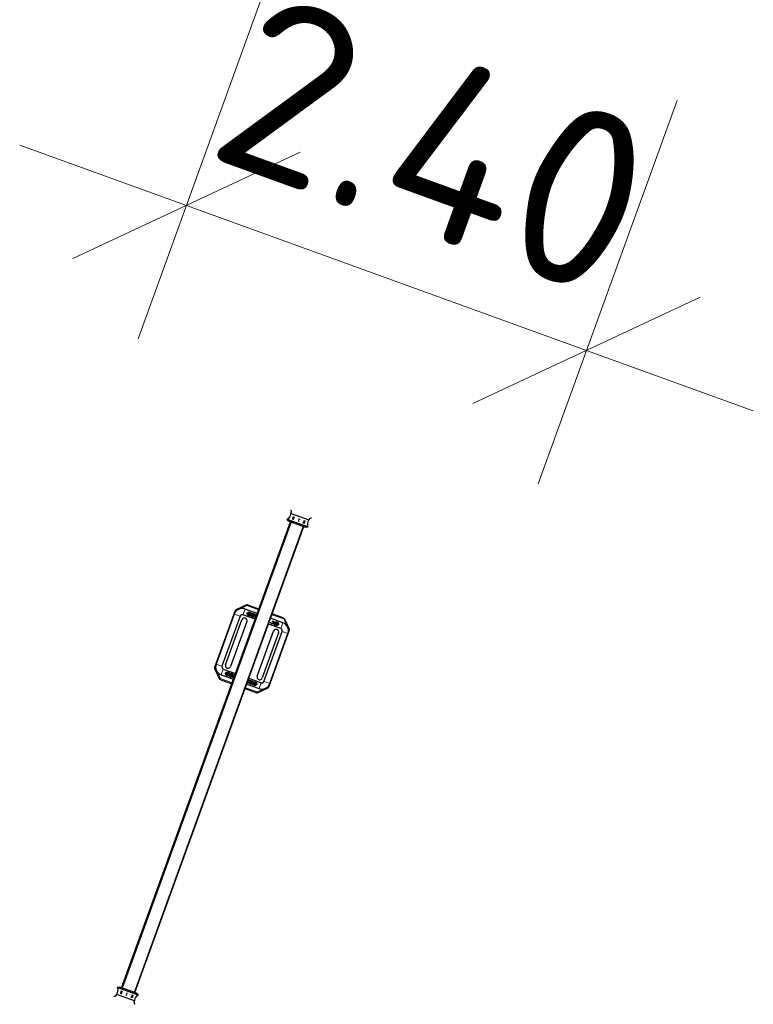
# Model space of a CAD drawing. Header units: millimetres. Extents: x 0 to 6535399, y 0 to 6021678.
# Tile 6 of 59: x 6532881.13 to 6532885.26, y 6021285.09 to 6021290.64. Entities that reach past the tile are written whole.
import ezdxf

# ---------------------------------------------------------------- set-up
doc = ezdxf.new("R2010")
doc.units = ezdxf.units.MM
doc.header["$PDMODE"] = 34
doc.header["$PDSIZE"] = 1
for name, color, linetype, lineweight in [('PZT_plac zabaw', 7, 'Continuous', 15), ('Widoczne (ISO)', 7, 'Continuous', 25), ('Widoczne wąskie (ISO)', 7, 'Continuous', 15)]:
    doc.layers.add(name, color=color, linetype=linetype, lineweight=lineweight)
doc.layers.add('wymiary', color=7, linetype='Continuous', lineweight=5, true_color=0x666666)
doc.styles.add('ISO', font='isocpeur.ttf')
doc.dimstyles.new('Ł_G 1-500', dxfattribs={"dimscale": 0.1, "dimtxt": 10, "dimasz": 10, "dimexe": 8, "dimexo": 1, "dimgap": 3, "dimtad": 1, "dimrnd": 0.01, "dimzin": 1, "dimdsep": 46, "dimtxsty": 'ISO', "dimblk": 'OBLIQUE', "dimcen": 10, "dimdle": 8, "dimclrd": 256, "dimclre": 256, "dimclrt": 256, "dimazin": 0, "dimtfac": 1, "dimtix": 1, "dimtmove": 1, "dimatfit": 2, "dimfxl": 15, "dimfxlon": 1, "dimlwd": 5, "dimlwe": 5, "dimarcsym": 2})

# ---------------------------------------------------------------- blocks, each defined once
blk = doc.blocks.new('_Oblique')
at = {"color": 0, "linetype": 'ByBlock', "lineweight": -2}
blk.add_line((-0.5, -0.5), (0.5, 0.5), dxfattribs=at)
blk = doc.blocks.new('*D163')
at = {"layer": 'Defpoints', "color": 0, "transparency": 16777216}
for p in [(6532882.657, 6021291.2161), (6532884.9134, 6021290.3982), (6532884.3245, 6021288.7736)]:
    blk.add_point(p, dxfattribs=at)
at = {"layer": 'wymiary', "lineweight": 5, "transparency": 16777216}
for p, q in [((6532882.5793, 6021291.0017), (6532881.7955, 6021288.8394)), ((6532884.8357, 6021290.1838), (6532884.0519, 6021288.0215)), ((6532882.0682, 6021289.5915), (6532881.128, 6021289.9322)), ((6532882.0682, 6021289.5915), (6532884.3245, 6021288.7736)), ((6532884.3245, 6021288.7736), (6532885.2646, 6021288.4328))]:
    blk.add_line(p, q, dxfattribs=at)
for p, rotation in [((6532882.0682, 6021289.5915), 340.075722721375), ((6532884.3245, 6021288.7736), 160.0757227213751)]:
    blk.add_blockref('_Oblique', p, dxfattribs=dict(at, rotation=rotation))
at = {"layer": 'wymiary', "transparency": 16777216, "insert": (6532883.4689, 6021289.9346), "char_height": 1, "attachment_point": 5, "rotation": 340.0757, "style": 'ISO'}
blk.add_mtext('2.40', dxfattribs=at)
blk = doc.blocks.new('hu stawka podwójna')
at = {"layer": 'Widoczne (ISO)'}
for p, q in [((749.5, 3761), (702.5, 3714)), ((1096.9, 3762.5), (753.1, 3762.5)), ((1075, 3761), (775, 3761)), ((1075, 3726), (775, 3726)), ((1147.5, 3714), (1100.5, 3761)), ((701, 3710.4), (701, 3640)), ((727.5, 3713.5), (727.5, 3640)), ((735, 3677.9), (735, 3684.1)), ((741, 3678.1), (741, 3684.1)), ((742, 3680.2), (742, 3678.9)), ((742, 3672.7), (742, 3678.9)), ((742, 3672.7), (742, 3660.1)), ((748, 3678.9), (748, 3680.2)), ((748, 3672.7), (748, 3678.9)), ((748, 3660.1), (748, 3672.7)), ((749, 3684.1), (749, 3678.1)), ((755, 3684.1), (755, 3677.9)), ((762.5, 3713.5), (762.5, 3640)), ((790, 3710), (1060, 3710)), ((1060, 3680), (790, 3680)), ((1087.5, 3640), (1087.5, 3713.5)), ((1095, 3677.9), (1095, 3684.1)), ((1101, 3678.1), (1101, 3684.1)), ((1102, 3680.2), (1102, 3678.9)), ((1102, 3672.7), (1102, 3678.9)), ((1102, 3672.7), (1102, 3660.1)), ((1108, 3678.9), (1108, 3680.2)), ((1108, 3672.7), (1108, 3678.9)), ((1108, 3660.1), (1108, 3672.7)), ((1109, 3684.1), (1109, 3678.1)), ((1115, 3684.1), (1115, 3677.9)), ((1122.5, 3640), (1122.5, 3713.5)), ((1149, 3640), (1149, 3710.4)), ((116, 3661.9), (115.3, 3663.7)), ((132.8, 3547), (132.8, 3653)), ((161.2, 3655.3), (164.7, 3656.4)), ((165.6, 3656.7), (165.2, 3660.1)), ((171.8, 3649.9), (171.8, 3550.1)), ((174, 3649.9), (171.8, 3649.9)), ((172.2, 3663.8), (176, 3654.1)), ((176.8, 3649.9), (174, 3649.9)), ((176.8, 3550.1), (176.8, 3649.9)), ((2973.2, 3640), (176.8, 3640)), ((1095, 3656.4), (1095, 3662.5)), ((1095, 3640), (1095, 3641)), ((1101, 3656.5), (1101, 3662.5)), ((1101, 3640), (1101, 3641)), ((1102, 3658.7), (1102, 3657.3)), ((1102, 3651.2), (1102, 3657.3)), ((1102, 3651.2), (1102, 3640)), ((1108, 3657.3), (1108, 3658.7)), ((1108, 3651.2), (1108, 3657.3)), ((1108, 3640), (1108, 3651.2)), ((1109, 3662.5), (1109, 3656.5)), ((1109, 3641), (1109, 3640)), ((1115, 3662.5), (1115, 3656.4)), ((1115, 3641), (1115, 3640)), ((2973.2, 3649.9), (2973.2, 3550.1)), ((2976, 3649.9), (2973.2, 3649.9)), ((2974, 3654.1), (2977.8, 3663.8)), ((2978.2, 3649.9), (2976, 3649.9)), ((2978.2, 3550.1), (2978.2, 3649.9)), ((2984.4, 3656.7), (2984.8, 3660.1)), ((2985.3, 3656.4), (2988.8, 3655.3)), ((3017.2, 3653), (3017.2, 3547)), ((3034.7, 3663.7), (3034, 3661.9)), ((2973.2, 3560), (176.8, 3560)), ((701, 3560), (701, 3489.6)), ((727.5, 3560), (727.5, 3486.5)), ((735, 3559), (735, 3560)), ((741, 3559), (741, 3560)), ((742, 3560), (742, 3548.8)), ((748, 3548.8), (748, 3560)), ((749, 3560), (749, 3559)), ((755, 3560), (755, 3559)), ((762.5, 3560), (762.5, 3486.5)), ((1087.5, 3486.5), (1087.5, 3560)), ((1095, 3559), (1095, 3560)), ((1101, 3559), (1101, 3560)), ((1102, 3560), (1102, 3548.8)), ((1108, 3548.8), (1108, 3560)), ((1109, 3560), (1109, 3559)), ((1115, 3560), (1115, 3559)), ((1122.5, 3486.5), (1122.5, 3560)), ((1149, 3489.6), (1149, 3560)), ((115.3, 3536.3), (116, 3538.1)), ((164.7, 3543.6), (161.2, 3544.7)), ((165.6, 3543.3), (165.2, 3539.9)), ((171.8, 3550.1), (174, 3550.1)), ((176, 3545.9), (172.2, 3536.2)), ((174, 3550.1), (176.8, 3550.1)), ((735, 3537.5), (735, 3543.6)), ((735, 3515.9), (735, 3522.1)), ((741, 3537.5), (741, 3543.5)), ((741, 3515.9), (741, 3521.9)), ((742, 3548.8), (742, 3542.7)), ((742, 3542.7), (742, 3541.3)), ((742, 3539.9), (742, 3527.3)), ((742, 3527.3), (742, 3521.1)), ((742, 3521.1), (742, 3519.8)), ((748, 3548.8), (748, 3542.7)), ((748, 3541.3), (748, 3542.7)), ((748, 3527.3), (748, 3539.9)), ((748, 3527.3), (748, 3521.1)), ((748, 3519.8), (748, 3521.1)), ((749, 3543.5), (749, 3537.5)), ((749, 3521.9), (749, 3515.9)), ((755, 3543.6), (755, 3537.5)), ((755, 3522.1), (755, 3515.9)), ((790, 3520), (1060, 3520)), ((1095, 3537.5), (1095, 3543.6)), ((1095, 3515.9), (1095, 3522.1)), ((1101, 3537.5), (1101, 3543.5)), ((1101, 3515.9), (1101, 3521.9)), ((1102, 3548.8), (1102, 3542.7)), ((1102, 3542.7), (1102, 3541.3)), ((1102, 3539.9), (1102, 3527.3)), ((1102, 3527.3), (1102, 3521.1)), ((1102, 3521.1), (1102, 3519.8)), ((1108, 3548.8), (1108, 3542.7)), ((1108, 3541.3), (1108, 3542.7)), ((1108, 3527.3), (1108, 3539.9)), ((1108, 3527.3), (1108, 3521.1)), ((1108, 3519.8), (1108, 3521.1)), ((1109, 3543.5), (1109, 3537.5)), ((1109, 3521.9), (1109, 3515.9)), ((1115, 3543.6), (1115, 3537.5)), ((1115, 3522.1), (1115, 3515.9)), ((2973.2, 3550.1), (2976, 3550.1)), ((2977.8, 3536.2), (2974, 3545.9)), ((2976, 3550.1), (2978.2, 3550.1)), ((2984.4, 3543.3), (2984.8, 3539.9)), ((2988.8, 3544.7), (2985.3, 3543.6)), ((3034, 3538.1), (3034.7, 3536.3)), ((702.5, 3486), (749.5, 3439)), ((775, 3474), (1075, 3474)), ((1060, 3490), (790, 3490)), ((1100.5, 3439), (1147.5, 3486)), ((753.1, 3437.5), (1096.9, 3437.5)), ((775, 3439), (1075, 3439))]:
    blk.add_line(p, q, dxfattribs=at)
for centre, radius, start, end in [((775, 3713.5), 47.5, 90, 180), ((753.1, 3757.5), 5, 90, 135), ((775, 3713.5), 12.5, 90, 180), ((1075, 3713.5), 47.5, 0, 90), ((1075, 3713.5), 12.5, 0, 90), ((1096.9, 3757.5), 5, 45, 90), ((706, 3710.4), 5, 135, 180), ((745, 3680.2), 3, 0, 180), ((790, 3695), 15, 90, 270), ((1060, 3695), 15, 270, 90), ((1105, 3680.2), 3, 0, 180), ((1144, 3710.4), 5, 0, 45), ((745, 3660.1), 3, 180, 193.5101), ((745, 3660.1), 3, 346.4899, 0), ((1105, 3658.7), 3, 0, 180), ((1105, 3660.1), 3, 180, 193.5101), ((1105, 3660.1), 3, 346.4899, 0), ((745, 3541.3), 3, 180, 0), ((745, 3539.9), 3, 166.4899, 180), ((745, 3519.8), 3, 180, 0), ((745, 3539.9), 3, 0, 13.5101), ((790, 3505), 15, 90, 270), ((1060, 3505), 15, 270, 90), ((1105, 3541.3), 3, 180, 0), ((1105, 3539.9), 3, 166.4899, 180), ((1105, 3519.8), 3, 180, 0), ((1105, 3539.9), 3, 0, 13.5101), ((706, 3489.6), 5, 180, 225), ((775, 3486.5), 47.5, 180, 270), ((775, 3486.5), 12.5, 180, 270), ((1075, 3486.5), 47.5, 270, 0), ((1075, 3486.5), 12.5, 270, 0), ((1144, 3489.6), 5, 315, 0), ((753.1, 3442.5), 5, 225, 270), ((1096.9, 3442.5), 5, 270, 315)]:
    blk.add_arc(centre, radius, start, end, dxfattribs=at)
for centre, major_axis, start_param, end_param in [((146.1, 3703.2), (-52, -20.3), 0.878725, 1.5108), ((166, 3652.2), (-4.66, -1.82), 4.468642, 4.652393), ((2984, 3652.2), (-4.66, 1.82), 4.772385, 4.956136), ((3003.9, 3703.2), (-52, 20.3), 1.630792, 2.262868), ((146.1, 3496.8), (52, -20.3), 1.630792, 2.262868), ((166, 3547.8), (4.66, -1.82), 4.772385, 4.956136), ((2984, 3547.8), (4.66, 1.82), 4.468642, 4.652393), ((3003.9, 3496.8), (52, 20.3), 0.878725, 1.5108)]:
    blk.add_ellipse(centre, major_axis=major_axis, ratio=0.899667, start_param=start_param, end_param=end_param, dxfattribs=at)
for centre, major_axis in [((146.5, 3632.5), (0, -4.25)), ((152.1, 3632.5), (0, -4.25)), ((157.8, 3632.5), (0, -4.25)), ((2992.2, 3632.5), (0, 4.25)), ((2997.9, 3632.5), (0, 4.25)), ((3003.5, 3632.5), (0, 4.25)), ((146.5, 3567.5), (0, -4.25)), ((147.3, 3600), (0, -2.5)), ((152.1, 3567.5), (0, -4.25)), ((157.3, 3600), (0, -2.5)), ((157.8, 3567.5), (0, -4.25)), ((2992.2, 3567.5), (0, 4.25)), ((2992.7, 3600), (0, 2.5)), ((2997.9, 3567.5), (0, 4.25)), ((3002.7, 3600), (0, 2.5)), ((3003.5, 3567.5), (0, 4.25))]:
    blk.add_ellipse(centre, major_axis=major_axis, ratio=0.173648, dxfattribs=at)
for points, knots in [([(735, 3684.1), (735, 3684.8), (735.1, 3685.5), (735.6, 3686.8), (736, 3687.4), (737, 3688.5), (737.6, 3689.1), (739.2, 3690), (740.1, 3690.4), (742.1, 3691), (743.2, 3691.2), (745.4, 3691.3), (746.4, 3691.2), (748.5, 3690.8), (749.6, 3690.5), (751.4, 3689.7), (752.3, 3689.1), (753.7, 3687.8), (754.3, 3687), (754.9, 3685.5), (755, 3684.8), (755, 3684.1)], [3.141593, 3.141593, 3.141593, 3.141593, 3.362363, 3.362363, 3.603315, 3.603315, 3.901563, 3.901563, 4.260826, 4.260826, 4.631878, 4.631878, 4.9984, 4.9984, 5.367088, 5.367088, 5.737068, 5.737068, 6.057124, 6.057124, 6.283185, 6.283185, 6.283185, 6.283185]), ([(742, 3671.1), (741.1, 3671.3), (740.3, 3671.6), (738.6, 3672.4), (737.7, 3672.9), (736.3, 3674.3), (735.7, 3675), (735.1, 3676.6), (735, 3677.3), (735, 3677.9)], [1.91728, 1.91728, 1.91728, 1.91728, 2.225495, 2.225495, 2.595475, 2.595475, 2.915532, 2.915532, 3.141593, 3.141593, 3.141593, 3.141593]), ([(740.8, 3690.6), (740.8, 3691), (740.9, 3691.3), (741.3, 3692.2), (741.6, 3692.6), (742.4, 3693.4), (742.8, 3693.7), (743.9, 3694.1), (744.5, 3694.3), (745.5, 3694.3), (746.1, 3694.1), (747.2, 3693.7), (747.6, 3693.4), (748.4, 3692.6), (748.7, 3692.2), (749.1, 3691.3), (749.2, 3691), (749.2, 3690.6)], [0.060021, 0.060021, 0.060021, 0.060021, 0.160796, 0.160796, 0.321593, 0.321593, 0.482369, 0.482369, 0.643146, 0.643146, 0.803922, 0.803922, 0.964699, 0.964699, 1.125495, 1.125495, 1.226271, 1.226271, 1.226271, 1.226271]), ([(741, 3684), (741, 3684), (741.1, 3684.1), (741.3, 3684.3), (741.4, 3684.4), (741.9, 3684.6), (742.1, 3684.7), (742.7, 3684.9), (743.1, 3685), (743.9, 3685.2), (744.4, 3685.2), (745.3, 3685.2), (745.7, 3685.2), (746.6, 3685.1), (747, 3685), (747.7, 3684.8), (748, 3684.7), (748.5, 3684.4), (748.7, 3684.3), (748.9, 3684.1), (749, 3684), (749, 3684)], [3.566896, 3.566896, 3.566896, 3.566896, 3.732418, 3.732418, 3.95185, 3.95185, 4.178665, 4.178665, 4.420654, 4.420654, 4.675112, 4.675112, 4.935001, 4.935001, 5.191759, 5.191759, 5.43708, 5.43708, 5.666219, 5.666219, 5.857882, 5.857882, 5.857882, 5.857882]), ([(742, 3677.4), (741.9, 3677.4), (741.8, 3677.5), (741.5, 3677.7), (741.3, 3677.8), (741.1, 3678), (741, 3678.1), (741, 3678.1), (741, 3678.1), (741, 3678.1)], [2.2172442, 2.2172442, 2.2172442, 2.2172442, 2.2954873, 2.2954873, 2.5246266, 2.5246266, 2.7438495, 2.7438495, 2.8521068, 2.8521068, 2.8521068, 2.8521068]), ([(749, 3678.1), (749, 3678.1), (749, 3678.1), (749, 3678.1), (749, 3678), (748.7, 3677.8), (748.6, 3677.7), (748.3, 3677.5), (748.1, 3677.5), (748, 3677.4)], [0.2894859, 0.2894859, 0.2894859, 0.2894859, 0.3141593, 0.3141593, 0.590825, 0.590825, 0.810257, 0.810257, 0.9243485, 0.9243485, 0.9243485, 0.9243485]), ([(755, 3677.9), (755, 3677.3), (754.9, 3676.6), (754.4, 3675.3), (754, 3674.7), (753, 3673.5), (752.4, 3673), (750.8, 3672), (749.9, 3671.6), (748.6, 3671.3), (748.3, 3671.2), (748, 3671.1)], [0, 0, 0, 0, 0.220771, 0.220771, 0.461722, 0.461722, 0.75997, 0.75997, 1.119233, 1.119233, 1.224313, 1.224313, 1.224313, 1.224313]), ([(1095, 3684.1), (1095, 3684.8), (1095.1, 3685.5), (1095.6, 3686.8), (1096, 3687.4), (1097, 3688.5), (1097.6, 3689.1), (1099.2, 3690), (1100.1, 3690.4), (1102.1, 3691), (1103.2, 3691.2), (1105.4, 3691.3), (1106.4, 3691.2), (1108.5, 3690.8), (1109.6, 3690.5), (1111.4, 3689.7), (1112.3, 3689.1), (1113.7, 3687.8), (1114.3, 3687), (1114.9, 3685.5), (1115, 3684.8), (1115, 3684.1)], [3.141593, 3.141593, 3.141593, 3.141593, 3.362363, 3.362363, 3.603315, 3.603315, 3.901563, 3.901563, 4.260826, 4.260826, 4.631878, 4.631878, 4.9984, 4.9984, 5.367088, 5.367088, 5.737068, 5.737068, 6.057124, 6.057124, 6.283185, 6.283185, 6.283185, 6.283185]), ([(1102, 3671.1), (1101.1, 3671.3), (1100.3, 3671.6), (1098.6, 3672.4), (1097.7, 3672.9), (1096.3, 3674.3), (1095.7, 3675), (1095.1, 3676.6), (1095, 3677.3), (1095, 3677.9)], [1.91728, 1.91728, 1.91728, 1.91728, 2.225495, 2.225495, 2.595475, 2.595475, 2.915532, 2.915532, 3.141593, 3.141593, 3.141593, 3.141593]), ([(1095, 3662.5), (1095, 3663.2), (1095.1, 3663.9), (1095.6, 3665.2), (1096, 3665.8), (1097, 3667), (1097.6, 3667.5), (1099.2, 3668.5), (1100.1, 3668.9), (1101.4, 3669.2), (1101.7, 3669.3), (1102, 3669.4)], [3.141593, 3.141593, 3.141593, 3.141593, 3.362363, 3.362363, 3.603315, 3.603315, 3.901563, 3.901563, 4.260826, 4.260826, 4.365906, 4.365906, 4.365906, 4.365906]), ([(1100.8, 3690.6), (1100.8, 3691), (1100.9, 3691.3), (1101.3, 3692.2), (1101.6, 3692.6), (1102.4, 3693.4), (1102.8, 3693.7), (1103.9, 3694.1), (1104.5, 3694.3), (1105.5, 3694.3), (1106.1, 3694.1), (1107.2, 3693.7), (1107.6, 3693.4), (1108.4, 3692.6), (1108.7, 3692.2), (1109.1, 3691.3), (1109.2, 3691), (1109.2, 3690.6)], [2.632604, 2.632604, 2.632604, 2.632604, 2.73338, 2.73338, 2.894177, 2.894177, 3.054953, 3.054953, 3.21573, 3.21573, 3.376506, 3.376506, 3.537283, 3.537283, 3.698079, 3.698079, 3.798855, 3.798855, 3.798855, 3.798855]), ([(1101, 3684), (1101, 3684), (1101.1, 3684.1), (1101.3, 3684.3), (1101.4, 3684.4), (1101.9, 3684.6), (1102.1, 3684.7), (1102.7, 3684.9), (1103.1, 3685), (1103.9, 3685.2), (1104.4, 3685.2), (1105.3, 3685.2), (1105.7, 3685.2), (1106.6, 3685.1), (1107, 3685), (1107.7, 3684.8), (1108, 3684.7), (1108.5, 3684.4), (1108.7, 3684.3), (1108.9, 3684.1), (1109, 3684), (1109, 3684)], [3.566896, 3.566896, 3.566896, 3.566896, 3.732418, 3.732418, 3.95185, 3.95185, 4.178665, 4.178665, 4.420654, 4.420654, 4.675112, 4.675112, 4.935001, 4.935001, 5.191759, 5.191759, 5.43708, 5.43708, 5.666219, 5.666219, 5.857882, 5.857882, 5.857882, 5.857882]), ([(1102, 3677.4), (1101.9, 3677.4), (1101.8, 3677.5), (1101.5, 3677.7), (1101.3, 3677.8), (1101.1, 3678), (1101, 3678.1), (1101, 3678.1), (1101, 3678.1), (1101, 3678.1)], [2.2172442, 2.2172442, 2.2172442, 2.2172442, 2.2954873, 2.2954873, 2.5246266, 2.5246266, 2.7438495, 2.7438495, 2.8521068, 2.8521068, 2.8521068, 2.8521068]), ([(1109, 3678.1), (1109, 3678.1), (1109, 3678.1), (1109, 3678.1), (1109, 3678), (1108.7, 3677.8), (1108.6, 3677.7), (1108.3, 3677.5), (1108.1, 3677.5), (1108, 3677.4)], [0.2894859, 0.2894859, 0.2894859, 0.2894859, 0.3141593, 0.3141593, 0.590825, 0.590825, 0.810257, 0.810257, 0.9243485, 0.9243485, 0.9243485, 0.9243485]), ([(1115, 3677.9), (1115, 3677.3), (1114.9, 3676.6), (1114.4, 3675.3), (1114, 3674.7), (1113, 3673.5), (1112.4, 3673), (1110.8, 3672), (1109.9, 3671.6), (1108.6, 3671.3), (1108.3, 3671.2), (1108, 3671.1)], [0, 0, 0, 0, 0.220771, 0.220771, 0.461722, 0.461722, 0.75997, 0.75997, 1.119233, 1.119233, 1.224313, 1.224313, 1.224313, 1.224313]), ([(1108, 3669.4), (1108.9, 3669.2), (1109.7, 3668.9), (1111.4, 3668.1), (1112.3, 3667.6), (1113.7, 3666.2), (1114.3, 3665.5), (1114.9, 3663.9), (1115, 3663.2), (1115, 3662.5)], [5.058872, 5.058872, 5.058872, 5.058872, 5.367088, 5.367088, 5.737068, 5.737068, 6.057124, 6.057124, 6.283185, 6.283185, 6.283185, 6.283185]), ([(127, 3654.3), (126.3, 3654.4), (125.7, 3654.6), (123.7, 3655.4), (122.4, 3656.1), (120.1, 3657.5), (119.1, 3658.2), (117.7, 3659.5), (117.3, 3660), (116.5, 3661), (116.2, 3661.5), (116, 3661.9)], [0, 0, 0, 0, 0.211158, 0.211158, 0.638648, 0.638648, 1.042589, 1.042589, 1.319243, 1.319243, 1.616634, 1.616634, 1.616634, 1.616634]), ([(171.8, 3649.9), (171.8, 3650.3), (171.8, 3650.8), (171.5, 3652.1), (171.1, 3653), (170, 3654.5), (169.4, 3655.1), (168.2, 3655.9), (167.7, 3656.1), (166.9, 3656.4), (166.6, 3656.5), (166.1, 3656.6), (165.8, 3656.6), (165.6, 3656.7)], [0, 0, 0, 0, 0.137584, 0.137584, 0.413561, 0.413561, 0.689523, 0.689523, 0.861929, 0.861929, 0.948017, 0.948017, 1.034108, 1.034108, 1.034108, 1.034108]), ([(167.2, 3661), (167.2, 3661), (167.2, 3661), (167.9, 3660.9), (168.6, 3660.7), (170.7, 3660), (171.9, 3659.3), (173.5, 3657.9), (174, 3657.4), (175.2, 3655.8), (175.8, 3654.7), (176.3, 3653.3), (176.4, 3653), (176.6, 3652.2), (176.7, 3651.7), (176.8, 3650.8), (176.8, 3650.4), (176.8, 3649.9)], [0.211832, 0.211832, 0.211832, 0.211832, 0.215028, 0.215028, 0.429942, 0.429942, 0.860867, 0.860867, 1.075771, 1.075771, 1.451469, 1.451469, 1.545162, 1.545162, 1.685727, 1.685727, 1.826296, 1.826296, 1.826296, 1.826296]), ([(742, 3655.8), (741.9, 3655.9), (741.8, 3655.9), (741.5, 3656.1), (741.3, 3656.2), (741.1, 3656.4), (741, 3656.5), (741, 3656.5), (741, 3656.6), (741, 3656.6)], [2.2172442, 2.2172442, 2.2172442, 2.2172442, 2.2954873, 2.2954873, 2.5246266, 2.5246266, 2.7438495, 2.7438495, 2.8521068, 2.8521068, 2.8521068, 2.8521068]), ([(749, 3656.6), (749, 3656.6), (749, 3656.6), (749, 3656.5), (749, 3656.5), (748.7, 3656.2), (748.6, 3656.1), (748.3, 3656), (748.1, 3655.9), (748, 3655.8)], [0.2894859, 0.2894859, 0.2894859, 0.2894859, 0.3141593, 0.3141593, 0.590825, 0.590825, 0.810257, 0.810257, 0.9243485, 0.9243485, 0.9243485, 0.9243485]), ([(755, 3656.4), (755, 3655.7), (754.9, 3655), (754.4, 3653.7), (754, 3653.1), (753, 3652), (752.4, 3651.4), (750.8, 3650.5), (749.9, 3650.1), (748.6, 3649.7), (748.3, 3649.6), (748, 3649.6)], [0, 0, 0, 0, 0.220771, 0.220771, 0.461722, 0.461722, 0.75997, 0.75997, 1.119233, 1.119233, 1.224313, 1.224313, 1.224313, 1.224313]), ([(1102, 3649.6), (1101.1, 3649.8), (1100.3, 3650), (1098.6, 3650.8), (1097.7, 3651.4), (1096.3, 3652.7), (1095.7, 3653.5), (1095.1, 3655), (1095, 3655.7), (1095, 3656.4)], [1.91728, 1.91728, 1.91728, 1.91728, 2.225495, 2.225495, 2.595475, 2.595475, 2.915532, 2.915532, 3.141593, 3.141593, 3.141593, 3.141593]), ([(1095, 3641), (1095, 3641.7), (1095.1, 3642.3), (1095.6, 3643.6), (1096, 3644.2), (1097, 3645.4), (1097.6, 3645.9), (1099.2, 3646.9), (1100.1, 3647.3), (1101.4, 3647.6), (1101.7, 3647.7), (1102, 3647.8)], [3.141593, 3.141593, 3.141593, 3.141593, 3.362363, 3.362363, 3.603315, 3.603315, 3.901563, 3.901563, 4.260826, 4.260826, 4.365906, 4.365906, 4.365906, 4.365906]), ([(1101, 3662.4), (1101, 3662.5), (1101.1, 3662.5), (1101.3, 3662.7), (1101.4, 3662.8), (1101.7, 3663), (1101.9, 3663), (1102, 3663.1)], [3.5668963, 3.5668963, 3.5668963, 3.5668963, 3.7324177, 3.7324177, 3.9518497, 3.9518497, 4.0659411, 4.0659411, 4.0659411, 4.0659411]), ([(1102, 3655.8), (1101.9, 3655.9), (1101.8, 3655.9), (1101.5, 3656.1), (1101.3, 3656.2), (1101.1, 3656.4), (1101, 3656.5), (1101, 3656.5), (1101, 3656.6), (1101, 3656.6)], [2.2172442, 2.2172442, 2.2172442, 2.2172442, 2.2954873, 2.2954873, 2.5246266, 2.5246266, 2.7438495, 2.7438495, 2.8521068, 2.8521068, 2.8521068, 2.8521068]), ([(1101, 3640.8), (1101, 3640.9), (1101.1, 3640.9), (1101.3, 3641.1), (1101.4, 3641.2), (1101.7, 3641.4), (1101.9, 3641.5), (1102, 3641.5)], [3.5668963, 3.5668963, 3.5668963, 3.5668963, 3.7324177, 3.7324177, 3.9518497, 3.9518497, 4.0659411, 4.0659411, 4.0659411, 4.0659411]), ([(1108, 3663.1), (1108.1, 3663), (1108.2, 3663), (1108.5, 3662.8), (1108.7, 3662.7), (1108.9, 3662.5), (1109, 3662.5), (1109, 3662.4)], [5.3588368, 5.3588368, 5.3588368, 5.3588368, 5.43708, 5.43708, 5.6662192, 5.6662192, 5.8578816, 5.8578816, 5.8578816, 5.8578816]), ([(1109, 3656.6), (1109, 3656.6), (1109, 3656.6), (1109, 3656.5), (1109, 3656.5), (1108.7, 3656.2), (1108.6, 3656.1), (1108.3, 3656), (1108.1, 3655.9), (1108, 3655.8)], [0.2894859, 0.2894859, 0.2894859, 0.2894859, 0.3141593, 0.3141593, 0.590825, 0.590825, 0.810257, 0.810257, 0.9243485, 0.9243485, 0.9243485, 0.9243485]), ([(1115, 3656.4), (1115, 3655.7), (1114.9, 3655), (1114.4, 3653.7), (1114, 3653.1), (1113, 3652), (1112.4, 3651.4), (1110.8, 3650.5), (1109.9, 3650.1), (1108.6, 3649.7), (1108.3, 3649.6), (1108, 3649.6)], [0, 0, 0, 0, 0.220771, 0.220771, 0.461722, 0.461722, 0.75997, 0.75997, 1.119233, 1.119233, 1.224313, 1.224313, 1.224313, 1.224313]), ([(1108, 3647.8), (1108.9, 3647.6), (1109.7, 3647.3), (1111.4, 3646.5), (1112.3, 3646), (1113.7, 3644.6), (1114.3, 3643.9), (1114.9, 3642.4), (1115, 3641.7), (1115, 3641)], [5.058872, 5.058872, 5.058872, 5.058872, 5.367088, 5.367088, 5.737068, 5.737068, 6.057124, 6.057124, 6.283185, 6.283185, 6.283185, 6.283185]), ([(1108, 3641.5), (1108.1, 3641.5), (1108.2, 3641.4), (1108.5, 3641.3), (1108.7, 3641.1), (1108.9, 3641), (1109, 3640.9), (1109, 3640.8)], [5.3588368, 5.3588368, 5.3588368, 5.3588368, 5.43708, 5.43708, 5.6662192, 5.6662192, 5.8578816, 5.8578816, 5.8578816, 5.8578816]), ([(2973.2, 3649.9), (2973.2, 3650.6), (2973.3, 3651.3), (2973.5, 3652.7), (2973.7, 3653.4), (2974.5, 3655.4), (2975.3, 3656.6), (2976.7, 3658.1), (2977.3, 3658.6), (2978.9, 3659.7), (2980, 3660.3), (2981.5, 3660.7), (2981.8, 3660.8), (2982.3, 3660.9), (2982.6, 3661), (2982.8, 3661)], [0, 0, 0, 0, 0.215028, 0.215028, 0.429942, 0.429942, 0.860867, 0.860867, 1.075771, 1.075771, 1.451469, 1.451469, 1.545162, 1.545162, 1.614562, 1.614562, 1.614562, 1.614562]), ([(2984.4, 3656.7), (2984, 3656.6), (2983.6, 3656.5), (2982.3, 3656.2), (2981.5, 3655.8), (2980.1, 3654.6), (2979.5, 3653.9), (2978.8, 3652.7), (2978.6, 3652.1), (2978.3, 3651.3), (2978.3, 3651), (2978.2, 3650.5), (2978.2, 3650.2), (2978.2, 3649.9)], [0, 0, 0, 0, 0.137584, 0.137584, 0.413561, 0.413561, 0.689523, 0.689523, 0.861929, 0.861929, 0.948017, 0.948017, 1.034108, 1.034108, 1.034108, 1.034108]), ([(3034, 3661.9), (3033.8, 3661.4), (3033.4, 3660.8), (3032.3, 3659.5), (3031.6, 3658.9), (3029.9, 3657.5), (3028.8, 3656.8), (3027, 3655.8), (3026.2, 3655.4), (3024.6, 3654.7), (3023.8, 3654.5), (3023, 3654.3)], [0, 0, 0, 0, 0.360072, 0.360072, 0.717904, 0.717904, 1.097785, 1.097785, 1.355205, 1.355205, 1.610219, 1.610219, 1.610219, 1.610219]), ([(742, 3552.2), (741.1, 3552.4), (740.3, 3552.7), (738.6, 3553.5), (737.7, 3554), (736.3, 3555.4), (735.7, 3556.1), (735.1, 3557.6), (735, 3558.3), (735, 3559)], [5.058872, 5.058872, 5.058872, 5.058872, 5.367088, 5.367088, 5.737068, 5.737068, 6.057124, 6.057124, 6.283185, 6.283185, 6.283185, 6.283185]), ([(742, 3558.5), (741.9, 3558.5), (741.8, 3558.6), (741.5, 3558.7), (741.3, 3558.9), (741.1, 3559), (741, 3559.1), (741, 3559.2)], [5.3588368, 5.3588368, 5.3588368, 5.3588368, 5.43708, 5.43708, 5.6662192, 5.6662192, 5.8578816, 5.8578816, 5.8578816, 5.8578816]), ([(749, 3559.2), (749, 3559.1), (748.9, 3559.1), (748.7, 3558.9), (748.6, 3558.8), (748.3, 3558.6), (748.1, 3558.5), (748, 3558.5)], [3.5668963, 3.5668963, 3.5668963, 3.5668963, 3.7324177, 3.7324177, 3.9518497, 3.9518497, 4.0659411, 4.0659411, 4.0659411, 4.0659411]), ([(755, 3559), (755, 3558.3), (754.9, 3557.7), (754.4, 3556.4), (754, 3555.8), (753, 3554.6), (752.4, 3554.1), (750.8, 3553.1), (749.9, 3552.7), (748.6, 3552.4), (748.3, 3552.3), (748, 3552.2)], [3.141593, 3.141593, 3.141593, 3.141593, 3.362363, 3.362363, 3.603315, 3.603315, 3.901563, 3.901563, 4.260826, 4.260826, 4.365906, 4.365906, 4.365906, 4.365906]), ([(1102, 3552.2), (1101.1, 3552.4), (1100.3, 3552.7), (1098.6, 3553.5), (1097.7, 3554), (1096.3, 3555.4), (1095.7, 3556.1), (1095.1, 3557.6), (1095, 3558.3), (1095, 3559)], [5.058872, 5.058872, 5.058872, 5.058872, 5.367088, 5.367088, 5.737068, 5.737068, 6.057124, 6.057124, 6.283185, 6.283185, 6.283185, 6.283185]), ([(1102, 3558.5), (1101.9, 3558.5), (1101.8, 3558.6), (1101.5, 3558.7), (1101.3, 3558.9), (1101.1, 3559), (1101, 3559.1), (1101, 3559.2)], [5.3588368, 5.3588368, 5.3588368, 5.3588368, 5.43708, 5.43708, 5.6662192, 5.6662192, 5.8578816, 5.8578816, 5.8578816, 5.8578816]), ([(1109, 3559.2), (1109, 3559.1), (1108.9, 3559.1), (1108.7, 3558.9), (1108.6, 3558.8), (1108.3, 3558.6), (1108.1, 3558.5), (1108, 3558.5)], [3.5668963, 3.5668963, 3.5668963, 3.5668963, 3.7324177, 3.7324177, 3.9518497, 3.9518497, 4.0659411, 4.0659411, 4.0659411, 4.0659411]), ([(1115, 3559), (1115, 3558.3), (1114.9, 3557.7), (1114.4, 3556.4), (1114, 3555.8), (1113, 3554.6), (1112.4, 3554.1), (1110.8, 3553.1), (1109.9, 3552.7), (1108.6, 3552.4), (1108.3, 3552.3), (1108, 3552.2)], [3.141593, 3.141593, 3.141593, 3.141593, 3.362363, 3.362363, 3.603315, 3.603315, 3.901563, 3.901563, 4.260826, 4.260826, 4.365906, 4.365906, 4.365906, 4.365906]), ([(116, 3538.1), (116.2, 3538.6), (116.6, 3539.2), (117.7, 3540.5), (118.4, 3541.1), (120.1, 3542.5), (121.2, 3543.2), (123, 3544.2), (123.8, 3544.6), (125.4, 3545.3), (126.2, 3545.5), (127, 3545.7)], [0, 0, 0, 0, 0.360072, 0.360072, 0.717904, 0.717904, 1.097785, 1.097785, 1.355205, 1.355205, 1.610219, 1.610219, 1.610219, 1.610219]), ([(165.6, 3543.3), (166, 3543.4), (166.4, 3543.5), (167.7, 3543.8), (168.5, 3544.2), (169.9, 3545.4), (170.5, 3546.1), (171.2, 3547.3), (171.4, 3547.9), (171.7, 3548.7), (171.7, 3549), (171.8, 3549.5), (171.8, 3549.8), (171.8, 3550.1)], [0, 0, 0, 0, 0.137584, 0.137584, 0.413561, 0.413561, 0.689523, 0.689523, 0.861929, 0.861929, 0.948017, 0.948017, 1.034108, 1.034108, 1.034108, 1.034108]), ([(176.8, 3550.1), (176.8, 3549.4), (176.7, 3548.7), (176.5, 3547.3), (176.3, 3546.6), (175.5, 3544.6), (174.7, 3543.4), (173.3, 3541.9), (172.7, 3541.4), (171.1, 3540.3), (170, 3539.7), (168.5, 3539.3), (168.2, 3539.2), (167.7, 3539.1), (167.4, 3539), (167.2, 3539)], [0, 0, 0, 0, 0.215028, 0.215028, 0.429942, 0.429942, 0.860867, 0.860867, 1.075771, 1.075771, 1.451469, 1.451469, 1.545162, 1.545162, 1.614562, 1.614562, 1.614562, 1.614562]), ([(735, 3543.6), (735, 3544.3), (735.1, 3545), (735.6, 3546.3), (736, 3546.9), (737, 3548), (737.6, 3548.6), (739.2, 3549.5), (740.1, 3549.9), (741.4, 3550.3), (741.7, 3550.4), (742, 3550.4)], [0, 0, 0, 0, 0.220771, 0.220771, 0.461722, 0.461722, 0.75997, 0.75997, 1.119233, 1.119233, 1.224313, 1.224313, 1.224313, 1.224313]), ([(742, 3530.6), (741.1, 3530.8), (740.3, 3531.1), (738.6, 3531.9), (737.7, 3532.4), (736.3, 3533.8), (735.7, 3534.5), (735.1, 3536.1), (735, 3536.8), (735, 3537.5)], [5.058872, 5.058872, 5.058872, 5.058872, 5.367088, 5.367088, 5.737068, 5.737068, 6.057124, 6.057124, 6.283185, 6.283185, 6.283185, 6.283185]), ([(735, 3522.1), (735, 3522.7), (735.1, 3523.4), (735.6, 3524.7), (736, 3525.3), (737, 3526.5), (737.6, 3527), (739.2, 3528), (740.1, 3528.4), (741.4, 3528.7), (741.7, 3528.8), (742, 3528.9)], [0, 0, 0, 0, 0.220771, 0.220771, 0.461722, 0.461722, 0.75997, 0.75997, 1.119233, 1.119233, 1.224313, 1.224313, 1.224313, 1.224313]), ([(755, 3515.9), (755, 3515.2), (754.9, 3514.5), (754.4, 3513.2), (754, 3512.6), (753, 3511.5), (752.4, 3510.9), (750.8, 3510), (749.9, 3509.6), (747.9, 3509), (746.8, 3508.8), (744.6, 3508.7), (743.6, 3508.8), (741.5, 3509.2), (740.4, 3509.5), (738.6, 3510.3), (737.7, 3510.9), (736.3, 3512.2), (735.7, 3513), (735.1, 3514.5), (735, 3515.2), (735, 3515.9)], [3.141593, 3.141593, 3.141593, 3.141593, 3.362363, 3.362363, 3.603315, 3.603315, 3.901563, 3.901563, 4.260826, 4.260826, 4.631878, 4.631878, 4.9984, 4.9984, 5.367088, 5.367088, 5.737068, 5.737068, 6.057124, 6.057124, 6.283185, 6.283185, 6.283185, 6.283185]), ([(749.2, 3509.4), (749.2, 3509), (749.1, 3508.7), (748.7, 3507.8), (748.4, 3507.4), (747.6, 3506.6), (747.2, 3506.3), (746.1, 3505.9), (745.5, 3505.8), (744.5, 3505.8), (743.9, 3505.9), (742.8, 3506.3), (742.4, 3506.6), (741.6, 3507.4), (741.3, 3507.8), (740.9, 3508.7), (740.8, 3509), (740.8, 3509.4)], [1.346313, 1.346313, 1.346313, 1.346313, 1.447088, 1.447088, 1.607885, 1.607885, 1.768661, 1.768661, 1.929438, 1.929438, 2.090214, 2.090214, 2.250991, 2.250991, 2.411787, 2.411787, 2.512563, 2.512563, 2.512563, 2.512563]), ([(741, 3543.4), (741, 3543.4), (741, 3543.4), (741, 3543.5), (741, 3543.5), (741.3, 3543.8), (741.4, 3543.9), (741.7, 3544), (741.9, 3544.1), (742, 3544.2)], [0.2894859, 0.2894859, 0.2894859, 0.2894859, 0.3141593, 0.3141593, 0.590825, 0.590825, 0.810257, 0.810257, 0.9243485, 0.9243485, 0.9243485, 0.9243485]), ([(742, 3536.9), (741.9, 3537), (741.8, 3537), (741.5, 3537.2), (741.3, 3537.3), (741.1, 3537.5), (741, 3537.5), (741, 3537.6)], [5.3588368, 5.3588368, 5.3588368, 5.3588368, 5.43708, 5.43708, 5.6662192, 5.6662192, 5.8578816, 5.8578816, 5.8578816, 5.8578816]), ([(741, 3521.9), (741, 3521.9), (741, 3521.9), (741, 3521.9), (741, 3522), (741.3, 3522.2), (741.4, 3522.3), (741.7, 3522.5), (741.9, 3522.5), (742, 3522.6)], [0.2894859, 0.2894859, 0.2894859, 0.2894859, 0.3141593, 0.3141593, 0.590825, 0.590825, 0.810257, 0.810257, 0.9243485, 0.9243485, 0.9243485, 0.9243485]), ([(749, 3516), (749, 3516), (748.9, 3515.9), (748.7, 3515.7), (748.6, 3515.6), (748.1, 3515.4), (747.9, 3515.3), (747.3, 3515.1), (746.9, 3515), (746.1, 3514.8), (745.6, 3514.8), (744.7, 3514.8), (744.3, 3514.8), (743.4, 3514.9), (743, 3515), (742.3, 3515.2), (742, 3515.3), (741.5, 3515.6), (741.3, 3515.7), (741.1, 3515.9), (741, 3516), (741, 3516)], [3.566896, 3.566896, 3.566896, 3.566896, 3.732418, 3.732418, 3.95185, 3.95185, 4.178665, 4.178665, 4.420654, 4.420654, 4.675112, 4.675112, 4.935001, 4.935001, 5.191759, 5.191759, 5.43708, 5.43708, 5.666219, 5.666219, 5.857882, 5.857882, 5.857882, 5.857882]), ([(748, 3550.4), (748.9, 3550.2), (749.7, 3550), (751.4, 3549.2), (752.3, 3548.6), (753.7, 3547.3), (754.3, 3546.5), (754.9, 3545), (755, 3544.3), (755, 3543.6)], [1.91728, 1.91728, 1.91728, 1.91728, 2.225495, 2.225495, 2.595475, 2.595475, 2.915532, 2.915532, 3.141593, 3.141593, 3.141593, 3.141593]), ([(748, 3544.2), (748.1, 3544.1), (748.2, 3544.1), (748.5, 3543.9), (748.7, 3543.8), (748.9, 3543.6), (749, 3543.5), (749, 3543.5), (749, 3543.4), (749, 3543.4)], [2.2172442, 2.2172442, 2.2172442, 2.2172442, 2.2954873, 2.2954873, 2.5246266, 2.5246266, 2.7438495, 2.7438495, 2.8521068, 2.8521068, 2.8521068, 2.8521068]), ([(749, 3537.6), (749, 3537.5), (748.9, 3537.5), (748.7, 3537.3), (748.6, 3537.2), (748.3, 3537), (748.1, 3537), (748, 3536.9)], [3.5668963, 3.5668963, 3.5668963, 3.5668963, 3.7324177, 3.7324177, 3.9518497, 3.9518497, 4.0659411, 4.0659411, 4.0659411, 4.0659411]), ([(755, 3537.5), (755, 3536.8), (754.9, 3536.1), (754.4, 3534.8), (754, 3534.2), (753, 3533), (752.4, 3532.5), (750.8, 3531.5), (749.9, 3531.1), (748.6, 3530.8), (748.3, 3530.7), (748, 3530.6)], [3.141593, 3.141593, 3.141593, 3.141593, 3.362363, 3.362363, 3.603315, 3.603315, 3.901563, 3.901563, 4.260826, 4.260826, 4.365906, 4.365906, 4.365906, 4.365906]), ([(748, 3528.9), (748.9, 3528.7), (749.7, 3528.4), (751.4, 3527.6), (752.3, 3527.1), (753.7, 3525.7), (754.3, 3525), (754.9, 3523.4), (755, 3522.7), (755, 3522.1)], [1.91728, 1.91728, 1.91728, 1.91728, 2.225495, 2.225495, 2.595475, 2.595475, 2.915532, 2.915532, 3.141593, 3.141593, 3.141593, 3.141593]), ([(748, 3522.6), (748.1, 3522.6), (748.2, 3522.5), (748.5, 3522.3), (748.7, 3522.2), (748.9, 3522), (749, 3521.9), (749, 3521.9), (749, 3521.9), (749, 3521.9)], [2.2172442, 2.2172442, 2.2172442, 2.2172442, 2.2954873, 2.2954873, 2.5246266, 2.5246266, 2.7438495, 2.7438495, 2.8521068, 2.8521068, 2.8521068, 2.8521068]), ([(1095, 3543.6), (1095, 3544.3), (1095.1, 3545), (1095.6, 3546.3), (1096, 3546.9), (1097, 3548), (1097.6, 3548.6), (1099.2, 3549.5), (1100.1, 3549.9), (1101.4, 3550.3), (1101.7, 3550.4), (1102, 3550.4)], [0, 0, 0, 0, 0.220771, 0.220771, 0.461722, 0.461722, 0.75997, 0.75997, 1.119233, 1.119233, 1.224313, 1.224313, 1.224313, 1.224313]), ([(1102, 3530.6), (1101.1, 3530.8), (1100.3, 3531.1), (1098.6, 3531.9), (1097.7, 3532.4), (1096.3, 3533.8), (1095.7, 3534.5), (1095.1, 3536.1), (1095, 3536.8), (1095, 3537.5)], [5.058872, 5.058872, 5.058872, 5.058872, 5.367088, 5.367088, 5.737068, 5.737068, 6.057124, 6.057124, 6.283185, 6.283185, 6.283185, 6.283185]), ([(1095, 3522.1), (1095, 3522.7), (1095.1, 3523.4), (1095.6, 3524.7), (1096, 3525.3), (1097, 3526.5), (1097.6, 3527), (1099.2, 3528), (1100.1, 3528.4), (1101.4, 3528.7), (1101.7, 3528.8), (1102, 3528.9)], [0, 0, 0, 0, 0.220771, 0.220771, 0.461722, 0.461722, 0.75997, 0.75997, 1.119233, 1.119233, 1.224313, 1.224313, 1.224313, 1.224313]), ([(1115, 3515.9), (1115, 3515.2), (1114.9, 3514.5), (1114.4, 3513.2), (1114, 3512.6), (1113, 3511.5), (1112.4, 3510.9), (1110.8, 3510), (1109.9, 3509.6), (1107.9, 3509), (1106.8, 3508.8), (1104.6, 3508.7), (1103.6, 3508.8), (1101.5, 3509.2), (1100.4, 3509.5), (1098.6, 3510.3), (1097.7, 3510.9), (1096.3, 3512.2), (1095.7, 3513), (1095.1, 3514.5), (1095, 3515.2), (1095, 3515.9)], [3.141593, 3.141593, 3.141593, 3.141593, 3.362363, 3.362363, 3.603315, 3.603315, 3.901563, 3.901563, 4.260826, 4.260826, 4.631878, 4.631878, 4.9984, 4.9984, 5.367088, 5.367088, 5.737068, 5.737068, 6.057124, 6.057124, 6.283185, 6.283185, 6.283185, 6.283185]), ([(1109.2, 3509.4), (1109.2, 3509), (1109.1, 3508.7), (1108.7, 3507.8), (1108.4, 3507.4), (1107.6, 3506.6), (1107.2, 3506.3), (1106.1, 3505.9), (1105.5, 3505.8), (1104.5, 3505.8), (1103.9, 3505.9), (1102.8, 3506.3), (1102.4, 3506.6), (1101.6, 3507.4), (1101.3, 3507.8), (1100.9, 3508.7), (1100.8, 3509), (1100.8, 3509.4)], [1.346313, 1.346313, 1.346313, 1.346313, 1.447088, 1.447088, 1.607885, 1.607885, 1.768661, 1.768661, 1.929438, 1.929438, 2.090214, 2.090214, 2.250991, 2.250991, 2.411787, 2.411787, 2.512563, 2.512563, 2.512563, 2.512563]), ([(1101, 3543.4), (1101, 3543.4), (1101, 3543.4), (1101, 3543.5), (1101, 3543.5), (1101.3, 3543.8), (1101.4, 3543.9), (1101.7, 3544), (1101.9, 3544.1), (1102, 3544.2)], [0.2894859, 0.2894859, 0.2894859, 0.2894859, 0.3141593, 0.3141593, 0.590825, 0.590825, 0.810257, 0.810257, 0.9243485, 0.9243485, 0.9243485, 0.9243485]), ([(1102, 3536.9), (1101.9, 3537), (1101.8, 3537), (1101.5, 3537.2), (1101.3, 3537.3), (1101.1, 3537.5), (1101, 3537.5), (1101, 3537.6)], [5.3588368, 5.3588368, 5.3588368, 5.3588368, 5.43708, 5.43708, 5.6662192, 5.6662192, 5.8578816, 5.8578816, 5.8578816, 5.8578816]), ([(1101, 3521.9), (1101, 3521.9), (1101, 3521.9), (1101, 3521.9), (1101, 3522), (1101.3, 3522.2), (1101.4, 3522.3), (1101.7, 3522.5), (1101.9, 3522.5), (1102, 3522.6)], [0.2894859, 0.2894859, 0.2894859, 0.2894859, 0.3141593, 0.3141593, 0.590825, 0.590825, 0.810257, 0.810257, 0.9243485, 0.9243485, 0.9243485, 0.9243485]), ([(1109, 3516), (1109, 3516), (1108.9, 3515.9), (1108.7, 3515.7), (1108.6, 3515.6), (1108.1, 3515.4), (1107.9, 3515.3), (1107.3, 3515.1), (1106.9, 3515), (1106.1, 3514.8), (1105.6, 3514.8), (1104.7, 3514.8), (1104.3, 3514.8), (1103.4, 3514.9), (1103, 3515), (1102.3, 3515.2), (1102, 3515.3), (1101.5, 3515.6), (1101.3, 3515.7), (1101.1, 3515.9), (1101, 3516), (1101, 3516)], [3.566896, 3.566896, 3.566896, 3.566896, 3.732418, 3.732418, 3.95185, 3.95185, 4.178665, 4.178665, 4.420654, 4.420654, 4.675112, 4.675112, 4.935001, 4.935001, 5.191759, 5.191759, 5.43708, 5.43708, 5.666219, 5.666219, 5.857882, 5.857882, 5.857882, 5.857882]), ([(1108, 3550.4), (1108.9, 3550.2), (1109.7, 3550), (1111.4, 3549.2), (1112.3, 3548.6), (1113.7, 3547.3), (1114.3, 3546.5), (1114.9, 3545), (1115, 3544.3), (1115, 3543.6)], [1.91728, 1.91728, 1.91728, 1.91728, 2.225495, 2.225495, 2.595475, 2.595475, 2.915532, 2.915532, 3.141593, 3.141593, 3.141593, 3.141593]), ([(1108, 3544.2), (1108.1, 3544.1), (1108.2, 3544.1), (1108.5, 3543.9), (1108.7, 3543.8), (1108.9, 3543.6), (1109, 3543.5), (1109, 3543.5), (1109, 3543.4), (1109, 3543.4)], [2.2172442, 2.2172442, 2.2172442, 2.2172442, 2.2954873, 2.2954873, 2.5246266, 2.5246266, 2.7438495, 2.7438495, 2.8521068, 2.8521068, 2.8521068, 2.8521068]), ([(1109, 3537.6), (1109, 3537.5), (1108.9, 3537.5), (1108.7, 3537.3), (1108.6, 3537.2), (1108.3, 3537), (1108.1, 3537), (1108, 3536.9)], [3.5668963, 3.5668963, 3.5668963, 3.5668963, 3.7324177, 3.7324177, 3.9518497, 3.9518497, 4.0659411, 4.0659411, 4.0659411, 4.0659411]), ([(1115, 3537.5), (1115, 3536.8), (1114.9, 3536.1), (1114.4, 3534.8), (1114, 3534.2), (1113, 3533), (1112.4, 3532.5), (1110.8, 3531.5), (1109.9, 3531.1), (1108.6, 3530.8), (1108.3, 3530.7), (1108, 3530.6)], [3.141593, 3.141593, 3.141593, 3.141593, 3.362363, 3.362363, 3.603315, 3.603315, 3.901563, 3.901563, 4.260826, 4.260826, 4.365906, 4.365906, 4.365906, 4.365906]), ([(1108, 3528.9), (1108.9, 3528.7), (1109.7, 3528.4), (1111.4, 3527.6), (1112.3, 3527.1), (1113.7, 3525.7), (1114.3, 3525), (1114.9, 3523.4), (1115, 3522.7), (1115, 3522.1)], [1.91728, 1.91728, 1.91728, 1.91728, 2.225495, 2.225495, 2.595475, 2.595475, 2.915532, 2.915532, 3.141593, 3.141593, 3.141593, 3.141593]), ([(1108, 3522.6), (1108.1, 3522.6), (1108.2, 3522.5), (1108.5, 3522.3), (1108.7, 3522.2), (1108.9, 3522), (1109, 3521.9), (1109, 3521.9), (1109, 3521.9), (1109, 3521.9)], [2.2172442, 2.2172442, 2.2172442, 2.2172442, 2.2954873, 2.2954873, 2.5246266, 2.5246266, 2.7438495, 2.7438495, 2.8521068, 2.8521068, 2.8521068, 2.8521068]), ([(2982.8, 3539), (2982.8, 3539), (2982.8, 3539), (2982.1, 3539.1), (2981.4, 3539.3), (2979.3, 3540), (2978.1, 3540.7), (2976.5, 3542.1), (2976, 3542.6), (2974.8, 3544.2), (2974.2, 3545.3), (2973.7, 3546.7), (2973.6, 3547), (2973.4, 3547.8), (2973.3, 3548.3), (2973.2, 3549.2), (2973.2, 3549.6), (2973.2, 3550.1)], [0.211832, 0.211832, 0.211832, 0.211832, 0.215028, 0.215028, 0.429942, 0.429942, 0.860867, 0.860867, 1.075771, 1.075771, 1.451469, 1.451469, 1.545162, 1.545162, 1.685727, 1.685727, 1.826296, 1.826296, 1.826296, 1.826296]), ([(2978.2, 3550.1), (2978.2, 3549.7), (2978.2, 3549.2), (2978.5, 3547.9), (2978.9, 3547), (2980, 3545.5), (2980.6, 3544.9), (2981.8, 3544.1), (2982.3, 3543.9), (2983.1, 3543.6), (2983.4, 3543.5), (2983.9, 3543.4), (2984.2, 3543.4), (2984.4, 3543.3)], [0, 0, 0, 0, 0.137584, 0.137584, 0.413561, 0.413561, 0.689523, 0.689523, 0.861929, 0.861929, 0.948017, 0.948017, 1.034108, 1.034108, 1.034108, 1.034108]), ([(3023, 3545.7), (3023.7, 3545.6), (3024.3, 3545.4), (3026.3, 3544.6), (3027.6, 3543.9), (3029.9, 3542.5), (3030.9, 3541.8), (3032.3, 3540.5), (3032.7, 3540), (3033.5, 3539), (3033.8, 3538.5), (3034, 3538.1)], [0, 0, 0, 0, 0.211158, 0.211158, 0.638648, 0.638648, 1.042589, 1.042589, 1.319243, 1.319243, 1.616634, 1.616634, 1.616634, 1.616634])]:
    blk.add_open_spline(points, degree=3, knots=knots, dxfattribs=at)
at = {"layer": 'Widoczne wąskie (ISO)'}
for p, q in [((706, 3710.4), (735.6, 3740)), ((748.5, 3752.9), (753.1, 3757.5)), ((753.1, 3757.5), (749.5, 3761)), ((753.1, 3762.5), (753.1, 3757.5)), ((753.1, 3757.5), (757.1, 3757.5)), ((775, 3726), (775, 3761)), ((1075, 3726), (1075, 3761)), ((1092.9, 3757.5), (1096.9, 3757.5)), ((1096.9, 3757.5), (1096.9, 3762.5)), ((1100.5, 3761), (1096.9, 3757.5)), ((1096.9, 3757.5), (1101.5, 3752.9)), ((1114.4, 3740), (1144, 3710.4)), ((706, 3710.4), (701, 3710.4)), ((702.5, 3714), (706, 3710.4)), ((706, 3640), (706, 3710.4)), ((762.5, 3713.5), (727.5, 3713.5)), ((1087.5, 3713.5), (1122.5, 3713.5)), ((1144, 3710.4), (1147.5, 3714)), ((1149, 3710.4), (1144, 3710.4)), ((1144, 3710.4), (1144, 3640)), ((116.6, 3662.8), (116, 3661.9)), ((128.3, 3657.6), (127, 3654.3)), ((160.3, 3658.2), (161.2, 3655.3)), ((164.7, 3656.4), (163.7, 3659.5)), ((171.8, 3649.9), (170.1, 3654.3)), ((2973.2, 3635), (176.8, 3635)), ((2979.9, 3654.3), (2978.2, 3649.9)), ((2986.3, 3659.5), (2985.3, 3656.4)), ((2988.8, 3655.3), (2989.7, 3658.2)), ((3021.7, 3657.6), (3023, 3654.3)), ((3033.4, 3662.8), (3034, 3661.9)), ((2973.2, 3565), (176.8, 3565)), ((706, 3489.6), (706, 3560)), ((1144, 3560), (1144, 3489.6)), ((116.6, 3537.2), (116, 3538.1)), ((128.3, 3542.4), (127, 3545.7)), ((161.2, 3544.7), (160.3, 3541.8)), ((163.7, 3540.5), (164.7, 3543.6)), ((170.1, 3545.7), (171.8, 3550.1)), ((2978.2, 3550.1), (2979.9, 3545.7)), ((2985.3, 3543.6), (2986.3, 3540.5)), ((2989.7, 3541.8), (2988.8, 3544.7)), ((3021.7, 3542.4), (3023, 3545.7)), ((3033.4, 3537.2), (3034, 3538.1)), ((701, 3489.6), (706, 3489.6)), ((706, 3489.6), (702.5, 3486)), ((735.6, 3460), (706, 3489.6)), ((762.5, 3486.5), (727.5, 3486.5)), ((753.1, 3442.5), (748.5, 3447.1)), ((775, 3474), (775, 3439)), ((1075, 3474), (1075, 3439)), ((1122.5, 3486.5), (1087.5, 3486.5)), ((1101.5, 3447.1), (1096.9, 3442.5)), ((1144, 3489.6), (1114.4, 3460)), ((1144, 3489.6), (1149, 3489.6)), ((1147.5, 3486), (1144, 3489.6)), ((749.5, 3439), (753.1, 3442.5)), ((753.1, 3442.5), (753.1, 3437.5)), ((757.1, 3442.5), (753.1, 3442.5)), ((1096.9, 3442.5), (1092.9, 3442.5)), ((1096.9, 3442.5), (1100.5, 3439)), ((1096.9, 3437.5), (1096.9, 3442.5))]:
    blk.add_line(p, q, dxfattribs=at)
for centre, major_axis, start_param, end_param in [((738, 3684.1), (3, 0), 0, 3.141593), ((738, 3677.9), (-3, 0), 3.19922, 6.283185), ((745, 3678.9), (3, 0), 0, 3.141593), ((745, 3672.7), (-3, 0), 3.141593, 6.283185), ((752, 3684.1), (-3, 0), 3.141593, 6.283185), ((752, 3677.9), (-3, 0), 3.141593, 6.225558), ((1098, 3684.1), (3, 0), 0, 3.141593), ((1098, 3677.9), (-3, 0), 3.19922, 6.283185), ((1105, 3678.9), (3, 0), 0, 3.141593), ((1105, 3672.7), (-3, 0), 3.141593, 6.283185), ((1112, 3684.1), (-3, 0), 3.141593, 6.283185), ((1112, 3677.9), (-3, 0), 3.141593, 6.225558), ((738, 3662.5), (3, 0), 0, 3.141593), ((738, 3656.4), (-3, 0), 3.19922, 6.283185), ((752, 3662.5), (-3, 0), 3.141593, 6.283185), ((752, 3656.4), (-3, 0), 3.141593, 6.225558), ((1098, 3662.5), (3, 0), 0, 3.141593), ((1098, 3656.4), (-3, 0), 3.19922, 6.283185), ((1098, 3641), (3, 0), 0, 3.141593), ((1105, 3657.3), (3, 0), 0, 3.141593), ((1105, 3651.2), (-3, 0), 3.141593, 6.283185), ((1112, 3662.5), (-3, 0), 3.141593, 6.283185), ((1112, 3656.4), (-3, 0), 3.141593, 6.225558), ((1112, 3641), (-3, 0), 3.141593, 6.283185), ((738, 3559), (3, 0), 3.141593, 6.283185), ((752, 3559), (-3, 0), 0, 3.141593), ((1098, 3559), (3, 0), 3.141593, 6.283185), ((1112, 3559), (-3, 0), 0, 3.141593), ((738, 3543.6), (3, 0), 3.141593, 6.225558), ((738, 3537.5), (3, 0), 3.141593, 6.283185), ((738, 3522.1), (3, 0), 3.141593, 6.225558), ((738, 3515.9), (3, 0), 3.141593, 6.283185), ((745, 3548.8), (3, 0), 3.141593, 6.283185), ((745, 3542.7), (-3, 0), 0, 3.141593), ((745, 3527.3), (3, 0), 3.141593, 6.283185), ((745, 3521.1), (-3, 0), 0, 3.141593), ((752, 3543.6), (3, 0), 3.19922, 6.283185), ((752, 3537.5), (-3, 0), 0, 3.141593), ((752, 3522.1), (3, 0), 3.19922, 6.283185), ((752, 3515.9), (-3, 0), 0, 3.141593), ((1098, 3543.6), (3, 0), 3.141593, 6.225558), ((1098, 3537.5), (3, 0), 3.141593, 6.283185), ((1098, 3522.1), (3, 0), 3.141593, 6.225558), ((1098, 3515.9), (3, 0), 3.141593, 6.283185), ((1105, 3548.8), (3, 0), 3.141593, 6.283185), ((1105, 3542.7), (-3, 0), 0, 3.141593), ((1105, 3527.3), (3, 0), 3.141593, 6.283185), ((1105, 3521.1), (-3, 0), 0, 3.141593), ((1112, 3543.6), (3, 0), 3.19922, 6.283185), ((1112, 3537.5), (-3, 0), 0, 3.141593), ((1112, 3522.1), (3, 0), 3.19922, 6.283185), ((1112, 3515.9), (-3, 0), 0, 3.141593)]:
    blk.add_ellipse(centre, major_axis=major_axis, ratio=0.808969, start_param=start_param, end_param=end_param, dxfattribs=at)

msp = doc.modelspace()

# ---------------------------------------------------------------- block references
at = {"layer": 'PZT_plac zabaw', "xscale": 0.001, "yscale": 0.001, "zscale": 0.001, "rotation": 250.075722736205}
msp.add_blockref('hu stawka podwójna', (6532879.3688, 6021289.1871), dxfattribs=at)

# ---------------------------------------------------------------- dimensions: what is measured, and where the dimension line sits
at = {"layer": 'wymiary'}
dim = msp.add_aligned_dim(p1=(6532882.657, 6021291.2161), p2=(6532884.9134, 6021290.3982), distance=-1.728, dimstyle='Ł_G 1-500', dxfattribs=at)
dim.commit()
dim.dimension.update_dxf_attribs({"geometry": '*D163', "text_midpoint": (6532883.4689, 6021289.9346)})

doc.saveas('drawing.dxf')
